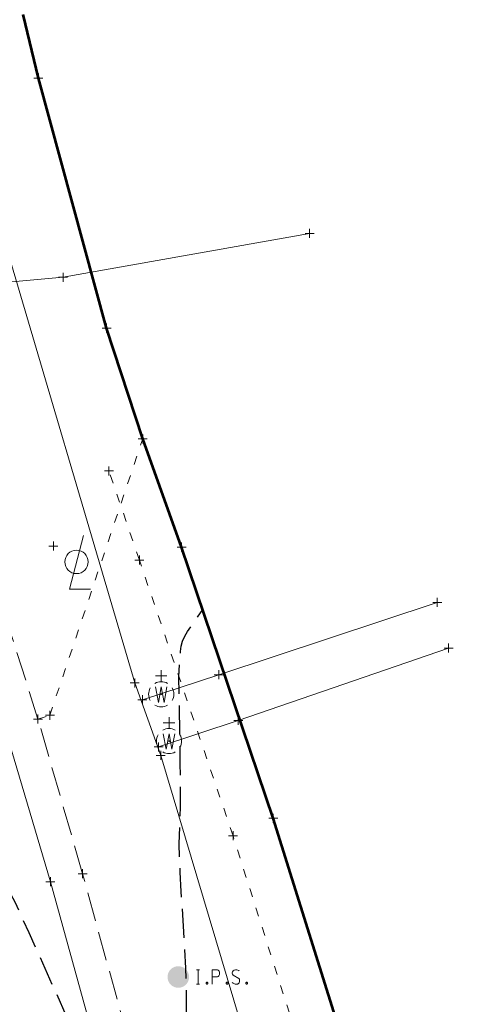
# Model space of a CAD drawing. Extents: x 2324380 to 2325559, y 691096 to 693386.
# Tile 77 of 92: x 2325109 to 2325158, y 692064 to 692173. Entities that reach past the tile are written whole.
import ezdxf

# ---------------------------------------------------------------- set-up
doc = ezdxf.new("R2010")
doc.units = 0
doc.header["$MEASUREMENT"] = 0
for name, pattern in [('DGN Style 3', [4.524868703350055, 3.232049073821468, -1.292819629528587]), ('DGN Style 5', [2.262434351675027, 0.9696147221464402, -1.292819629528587]), ('gasex', [0]), ('waterex', [0])]:
    doc.linetypes.add(name, pattern=pattern)
for name, color, linetype, lineweight in [('DT_X_Contour_Major', 132, 'DGN Style 3', 30), ('DT_X_Terrain_Ground_Line', 92, 'DGN Style 3', 13), ('LT_X_Poles', 40, 'Continuous', 0), ('PM_X_Transverse_Line', 7, 'Continuous', 0), ('PV_X_Driveway', 7, 'DGN Style 5', 0), ('PV_X_EOP', 7, 'DGN Style 3', 0), ('PV_X_Walk', 120, 'DGN Style 5', 0), ('SV_P_Mon_Cells_Set', 7, 'Continuous', 0), ('UT_X_Gas', 40, 'gasex', 0), ('UT_X_Water', 133, 'waterex', 0), ('UT_X_Water_Cells', 133, 'Continuous', 0), ('UT_X_Water_Cells (Construction)', 133, 'Continuous', 0)]:
    doc.layers.add(name, color=color, linetype=linetype, lineweight=lineweight)
doc.layers.add('SV_X_Shot_Marker (Construction)', color=40, linetype='Continuous', lineweight=0, transparency=0.5)
doc.layers.add('SV_X_Terrain_Boundary', color=7, linetype='Continuous', lineweight=53, plot=False)

# ---------------------------------------------------------------- blocks, each defined once
blk = doc.blocks.new('IPS_2')
at = {"layer": 'SV_P_Mon_Cells_Set', "linetype": 'Continuous', "lineweight": 0}
h = blk.add_hatch(color=52, dxfattribs=at)
edge = h.paths.add_edge_path()
edge.add_arc((0, 0), 0.06, 0, 360)
at = {"layer": 'SV_P_Mon_Cells_Set', "color": 52, "linetype": 'Continuous', "lineweight": 0, "flags": 128}
for points in [[(0.1009489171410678, 0.04008333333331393), (0.1185856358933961, 0.04008333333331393)], [(0.1097672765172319, -0.03991666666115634), (0.1097672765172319, 0.04008333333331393)], [(0.1880302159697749, -0.03991666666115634), (0.1880302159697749, 0.04008333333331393), (0.2144852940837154, 0.04008333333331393), (0.2172453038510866, 0.03944856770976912), (0.2210990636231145, 0.03818880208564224), (0.2227567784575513, 0.03692903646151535), (0.224405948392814, 0.03566927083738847), (0.2266105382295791, 0.03252473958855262), (0.2282682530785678, 0.02937044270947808), (0.2293705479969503, 0.02433138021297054), (0.2293705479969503, 0.01677278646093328), (0.2288151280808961, 0.01425325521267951), (0.2277128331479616, 0.01047395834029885), (0.2255082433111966, 0.006069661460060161), (0.2233036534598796, 0.004175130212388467), (0.2216544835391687, 0.002915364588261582), (0.2188944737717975, 0.001655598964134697), (0.2144852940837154, 0.00103059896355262), (0.1880302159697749, 0.00103059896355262)], [(0.3384977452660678, 0.03440950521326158), (0.3373954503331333, 0.03566927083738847), (0.3357377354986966, 0.03692903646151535), (0.3307816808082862, 0.03882356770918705), (0.3247147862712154, 0.04008333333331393), (0.3203056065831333, 0.04008333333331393), (0.3186564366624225, 0.04008333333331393), (0.3114872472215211, 0.03818880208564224), (0.3054288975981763, 0.03440950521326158), (0.3015665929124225, 0.02937044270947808), (0.30046429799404, 0.02433138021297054), (0.30046429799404, 0.02055208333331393), (0.3015665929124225, 0.01551302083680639), (0.3059757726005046, 0.01110872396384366), (0.3362931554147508, -0.007787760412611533), (0.3390446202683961, -0.0103072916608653), (0.3401469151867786, -0.01282682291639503), (0.3412492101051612, -0.01660611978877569), (0.3412492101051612, -0.02038541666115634), (0.3407023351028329, -0.02416471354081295), (0.3401469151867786, -0.02668424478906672), (0.3390446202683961, -0.0298385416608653), (0.3379423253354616, -0.03235807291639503), (0.3368400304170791, -0.03424283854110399), (0.3351908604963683, -0.03613736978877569), (0.3335331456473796, -0.03739713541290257), (0.3313285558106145, -0.03865690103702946), (0.3296793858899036, -0.03928190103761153), (0.3247147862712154, -0.03991666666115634), (0.3169987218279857, -0.03991666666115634), (0.3120426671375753, -0.03865690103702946), (0.304873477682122, -0.03424283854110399), (0.30046429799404, -0.03046354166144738)], [(0.1009489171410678, -0.03991666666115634), (0.1185856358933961, -0.03991666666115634)], [(0.1577213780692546, -0.02920377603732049), (0.1604728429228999, -0.02920377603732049), (0.1621305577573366, -0.03046354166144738), (0.1637797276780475, -0.03298307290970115), (0.1637797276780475, -0.03613736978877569), (0.1621305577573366, -0.03865690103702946), (0.1604728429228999, -0.03991666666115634), (0.1577213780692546, -0.03991666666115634), (0.1560636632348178, -0.03865690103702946), (0.1544144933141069, -0.03613736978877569), (0.1544144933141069, -0.03298307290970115), (0.1560636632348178, -0.03046354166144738), (0.1577213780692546, -0.02920377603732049)], [(0.2701554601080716, -0.02920377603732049), (0.272906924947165, -0.02920377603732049), (0.2745646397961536, -0.03046354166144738), (0.2762138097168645, -0.03298307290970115), (0.2762138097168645, -0.03613736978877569), (0.2745646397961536, -0.03865690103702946), (0.272906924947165, -0.03991666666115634), (0.2701554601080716, -0.03991666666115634), (0.2684977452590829, -0.03865690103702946), (0.266848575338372, -0.03613736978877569), (0.266848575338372, -0.03298307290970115), (0.2684977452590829, -0.03046354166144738), (0.2701554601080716, -0.02920377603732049)], [(0.379282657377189, -0.02920377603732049), (0.3820341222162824, -0.02920377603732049), (0.3836918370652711, -0.03046354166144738), (0.3853410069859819, -0.03298307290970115), (0.3853410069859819, -0.03613736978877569), (0.3836918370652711, -0.03865690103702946), (0.3820341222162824, -0.03991666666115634), (0.379282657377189, -0.03991666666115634), (0.3776249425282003, -0.03865690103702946), (0.3759757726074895, -0.03613736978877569), (0.3759757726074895, -0.03298307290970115), (0.3776249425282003, -0.03046354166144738), (0.379282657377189, -0.02920377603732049)]]:
    blk.add_lwpolyline(points, dxfattribs=at)
blk = doc.blocks.new('SVPT_478')
at = {"layer": 'SV_X_Shot_Marker (Construction)', "transparency": 33554495}
for p, q in [((-0.02499999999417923, 0), (0.02500000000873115, 0)), ((0, 0.02500000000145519), (0, -0.02500000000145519))]:
    blk.add_line(p, q, dxfattribs=at)
blk.add_point((0, 0), dxfattribs=at)
blk = doc.blocks.new('SVPT_479')
at = {"layer": 'SV_X_Shot_Marker (Construction)', "transparency": 33554495}
for p, q in [((-0.02499999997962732, 0), (0.02500000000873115, 0)), ((1.455191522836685e-11, 0.02499999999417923), (1.455191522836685e-11, -0.02500000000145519))]:
    blk.add_line(p, q, dxfattribs=at)
blk.add_point((1.455191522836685e-11, 0), dxfattribs=at)
blk = doc.blocks.new('SVPT_480')
at = {"layer": 'SV_X_Shot_Marker (Construction)', "transparency": 33554495}
for p, q in [((-0.02499999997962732, 7.275957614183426e-12), (0.02500000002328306, 7.275957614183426e-12)), ((1.455191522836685e-11, 0.02500000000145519), (1.455191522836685e-11, -0.02499999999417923))]:
    blk.add_line(p, q, dxfattribs=at)
blk.add_point((1.455191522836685e-11, 7.275957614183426e-12), dxfattribs=at)
blk = doc.blocks.new('SVPT_481')
at = {"layer": 'SV_X_Shot_Marker (Construction)', "transparency": 33554495}
for p, q in [((-0.02499999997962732, 0), (0.02500000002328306, 0)), ((1.455191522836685e-11, 0.02500000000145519), (1.455191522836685e-11, -0.02500000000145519))]:
    blk.add_line(p, q, dxfattribs=at)
blk.add_point((1.455191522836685e-11, 0), dxfattribs=at)
blk = doc.blocks.new('SVPT_482')
at = {"layer": 'SV_X_Shot_Marker (Construction)', "transparency": 33554495}
for p, q in [((-0.02500000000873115, 7.275957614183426e-12), (0.02499999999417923, 7.275957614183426e-12)), ((0, 0.02500000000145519), (0, -0.02499999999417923))]:
    blk.add_line(p, q, dxfattribs=at)
blk.add_point((0, 7.275957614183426e-12), dxfattribs=at)
blk = doc.blocks.new('SVPT_483')
at = {"layer": 'SV_X_Shot_Marker (Construction)', "transparency": 33554495}
for p, q in [((-0.02500000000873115, 7.275957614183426e-12), (0.02499999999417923, 7.275957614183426e-12)), ((0, 0.02500000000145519), (0, -0.02499999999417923))]:
    blk.add_line(p, q, dxfattribs=at)
blk.add_point((0, 7.275957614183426e-12), dxfattribs=at)
blk = doc.blocks.new('SVPT_484')
at = {"layer": 'SV_X_Shot_Marker (Construction)', "transparency": 33554495}
for p, q in [((-0.02499999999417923, 0), (0.02500000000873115, 0)), ((0, 0.02500000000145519), (0, -0.02500000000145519))]:
    blk.add_line(p, q, dxfattribs=at)
blk.add_point((0, 0), dxfattribs=at)
blk = doc.blocks.new('SVPT_487')
at = {"layer": 'SV_X_Shot_Marker (Construction)', "transparency": 33554495}
for p, q in [((-0.02499999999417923, 7.275957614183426e-12), (0.02500000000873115, 7.275957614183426e-12)), ((0, 0.02500000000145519), (0, -0.02499999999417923))]:
    blk.add_line(p, q, dxfattribs=at)
blk.add_point((0, 7.275957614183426e-12), dxfattribs=at)
blk = doc.blocks.new('SVPT_488')
at = {"layer": 'SV_X_Shot_Marker (Construction)', "transparency": 33554495}
for p, q in [((-0.02499999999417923, 0), (0.02500000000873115, 0)), ((0, 0.02500000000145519), (0, -0.02500000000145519))]:
    blk.add_line(p, q, dxfattribs=at)
blk.add_point((0, 0), dxfattribs=at)
blk = doc.blocks.new('SVPT_489')
at = {"layer": 'SV_X_Shot_Marker (Construction)', "transparency": 33554495}
for p, q in [((-0.02500000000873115, 7.275957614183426e-12), (0.02499999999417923, 7.275957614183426e-12)), ((0, 0.02500000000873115), (0, -0.02499999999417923))]:
    blk.add_line(p, q, dxfattribs=at)
blk.add_point((0, 7.275957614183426e-12), dxfattribs=at)
blk = doc.blocks.new('SVPT_490')
at = {"layer": 'SV_X_Shot_Marker (Construction)', "transparency": 33554495}
for p, q in [((-0.02499999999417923, 7.275957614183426e-12), (0.02500000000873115, 7.275957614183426e-12)), ((1.455191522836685e-11, 0.02500000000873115), (1.455191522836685e-11, -0.02499999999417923))]:
    blk.add_line(p, q, dxfattribs=at)
blk.add_point((1.455191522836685e-11, 7.275957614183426e-12), dxfattribs=at)
blk = doc.blocks.new('SVPT_491')
at = {"layer": 'SV_X_Shot_Marker (Construction)', "transparency": 33554495}
for p, q in [((-0.02499999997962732, 0), (0.02500000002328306, 0)), ((1.455191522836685e-11, 0.02500000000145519), (1.455191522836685e-11, -0.02500000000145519))]:
    blk.add_line(p, q, dxfattribs=at)
blk.add_point((1.455191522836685e-11, 0), dxfattribs=at)
blk = doc.blocks.new('SVPT_492')
at = {"layer": 'SV_X_Shot_Marker (Construction)', "transparency": 33554495}
for p, q in [((-0.02499999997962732, 0), (0.02500000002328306, 0)), ((1.455191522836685e-11, 0.02500000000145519), (1.455191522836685e-11, -0.02500000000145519))]:
    blk.add_line(p, q, dxfattribs=at)
blk.add_point((1.455191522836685e-11, 0), dxfattribs=at)
blk = doc.blocks.new('LPOLE_1')
at = {"layer": 'LT_X_Poles', "color": 52, "linetype": 'Continuous', "lineweight": 0, "flags": 128}
blk.add_lwpolyline([(0.03933333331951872, 0.1476666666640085), (-0.03941666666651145, -0.1515833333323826), (0.07874999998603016, -0.1515833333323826)], dxfattribs=at)
at = {"layer": 'LT_X_Poles', "color": 52, "linetype": 'Continuous', "lineweight": 0}
blk.add_circle((-7.800306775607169e-06, -8.24991730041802e-06), 0.06500593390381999, dxfattribs=at)
blk = doc.blocks.new('SVPT_493')
at = {"layer": 'SV_X_Shot_Marker (Construction)', "transparency": 33554495}
for p, q in [((-0.02500000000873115, 0), (0.02499999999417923, 0)), ((0, 0.02500000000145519), (0, -0.02500000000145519))]:
    blk.add_line(p, q, dxfattribs=at)
blk.add_point((0, 0), dxfattribs=at)
blk = doc.blocks.new('SVPT_498')
at = {"layer": 'SV_X_Shot_Marker (Construction)', "transparency": 33554495}
for p, q in [((-0.02499999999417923, 0), (0.02500000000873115, 0)), ((0, 0.02500000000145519), (0, -0.02499999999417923))]:
    blk.add_line(p, q, dxfattribs=at)
blk.add_point((0, 0), dxfattribs=at)
blk = doc.blocks.new('*U775', base_point=(2325132.483, 691830.4755833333, 1167.424))
at = {"layer": 'DT_X_Contour_Major', "elevation": 1169.999999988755, "flags": 128}
blk.add_lwpolyline([(2324994.653119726, 692324.2400527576), (2324995.014880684, 692323.381783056), (2325003.215445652, 692306.6115218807), (2325004.817259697, 692303.2839081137), (2325006.108173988, 692300.4883216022), (2325007.088188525, 692298.2247623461), (2325007.757303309, 692296.4932303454), (2325009.127076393, 692292.5851813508), (2325009.719749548, 692290.991899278), (2325010.4704392, 692289.1430898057), (2325011.379145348, 692287.0387529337), (2325012.445867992, 692284.6788886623), (2325015.501150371, 692278.0452140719), (2325016.513508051, 692275.8488988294), (2325017.259119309, 692274.2352090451), (2325017.737984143, 692273.2041447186), (2325017.950102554, 692272.7557058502), (2325018.160089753, 692272.3367028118), (2325018.272338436, 692272.0954125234), (2325018.451594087, 692271.6857939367), (2325018.697856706, 692271.107847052), (2325019.011126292, 692270.3615718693), (2325020.629400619, 692266.4861883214), (2325025.918914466, 692255.972171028), (2325027.060457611, 692253.7005664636), (2325028.218152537, 692251.391760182), (2325029.391999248, 692249.0457521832), (2325030.581997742, 692246.6625424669), (2325033.776862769, 692240.257714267), (2325034.869860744, 692238.0594973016), (2325035.752705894, 692236.2684675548), (2325036.425398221, 692234.884625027), (2325036.887937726, 692233.907969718), (2325037.841172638, 692231.8464718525), (2325038.225941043, 692231.0220721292), (2325038.665320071, 692230.0949963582), (2325039.159309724, 692229.0652445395), (2325039.707910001, 692227.9328166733), (2325041.243658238, 692224.7761076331), (2325041.895718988, 692223.4393505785), (2325042.700090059, 692221.7966111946), (2325043.656771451, 692219.8478894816), (2325044.765763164, 692217.5931854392), (2325047.926154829, 692211.1726648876), (2325049.102272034, 692208.784478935), (2325050.260329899, 692206.4353114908), (2325051.400328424, 692204.125162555), (2325052.52226761, 692201.8540321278), (2325055.49002632, 692195.8497089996), (2325056.541661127, 692193.70737672), (2325057.470746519, 692191.7836222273), (2325058.277282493, 692190.0784455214), (2325058.96126905, 692188.5918466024), (2325060.621833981, 692184.9190198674), (2325061.223196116, 692183.5875204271), (2325061.781858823, 692182.3476421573), (2325062.297822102, 692181.1993850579), (2325062.771085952, 692180.142749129), (2325063.976190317, 692177.4472148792), (2325064.526548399, 692176.2008818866), (2325065.273794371, 692174.4835335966), (2325066.217928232, 692172.2951700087), (2325067.358949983, 692169.6357911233), (2325070.664191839, 692161.9160936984), (2325071.763110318, 692159.3551472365), (2325072.580934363, 692157.4620809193), (2325073.117663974, 692156.236894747), (2325073.37329915, 692155.6795887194), (2325073.680200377, 692155.0839461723), (2325073.976007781, 692154.3986888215), (2325074.633254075, 692152.7896486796), (2325075.651939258, 692150.2568257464), (2325077.032063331, 692146.8002200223), (2325082.560050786, 692132.9222093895), (2325084.120894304, 692129.0037122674), (2325084.315999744, 692128.5139001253), (2325084.315999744, 692128.5139001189), (2325084.315999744, 692128.5139001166), (2325084.315999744, 692128.5139001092), (2325084.315999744, 692128.5139001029), (2325084.315999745, 692128.513900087), (2325084.315999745, 692128.5139000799), (2325084.315999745, 692128.5139000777), (2325084.315999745, 692128.5139000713), (2325084.315999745, 692128.5139000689), (2325084.315999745, 692128.5139000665), (2325084.315999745, 692128.5139000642), (2325084.315999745, 692128.5139000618), (2325084.315999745, 692128.5139000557), (2325084.315999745, 692128.5139000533), (2325084.315999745, 692128.5139000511), (2325084.315999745, 692128.5139000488), (2325084.315999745, 692128.5139000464), (2325084.315999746, 692128.5139000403), (2325084.315999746, 692128.5139000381), (2325084.315999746, 692128.5139000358), (2325084.315999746, 692128.5139000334), (2325084.315999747, 692128.5139000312), (2325084.315999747, 692128.5139000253), (2325084.315999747, 692128.513900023), (2325084.315999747, 692128.5139000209), (2325084.315999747, 692128.5139000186), (2325084.315999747, 692128.5139000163), (2325084.315999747, 692128.5139000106), (2325084.315999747, 692128.5139000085), (2325084.315999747, 692128.5139000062), (2325084.315999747, 692128.5139000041), (2325084.315999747, 692128.513900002), (2325084.315999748, 692128.5138999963), (2325084.315999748, 692128.5138999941), (2325084.315999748, 692128.5138999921), (2325084.315999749, 692128.5138999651), (2325084.316000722, 692128.5138974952), (2325089.841686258, 692114.8994543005), (2325090.90157826, 692112.2898181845), (2325091.713103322, 692110.2956712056), (2325092.276261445, 692108.917013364), (2325092.591052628, 692108.1538446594), (2325093.099339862, 692106.9393802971), (2325093.290380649, 692106.4938264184), (2325093.482287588, 692106.0680130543), (2325093.675060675, 692105.6619402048), (2325093.868699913, 692105.2756078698), (2325094.386226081, 692104.2717089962), (2325094.739674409, 692103.590586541), (2325095.411874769, 692102.3001433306), (2325096.402827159, 692100.400379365), (2325097.71253158, 692097.8912946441), (2325101.630079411, 692090.3879743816), (2325102.968573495, 692087.7814764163), (2325104.045894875, 692085.5894727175), (2325104.862043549, 692083.8119632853), (2325105.417019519, 692082.4489481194), (2325106.548725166, 692079.3669000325), (2325106.941393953, 692078.314666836), (2325107.270621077, 692077.4695033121), (2325107.536406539, 692076.8314094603), (2325107.738750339, 692076.400385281), (2325108.193744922, 692075.5270803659), (2325108.488668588, 692074.9165143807), (2325109.032193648, 692073.7397951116), (2325109.824320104, 692071.9969225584), (2325110.865047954, 692069.6878967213), (2325113.971790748, 692062.7756234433), (2325115.052875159, 692060.3674465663), (2325115.966071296, 692058.3271208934), (2325116.71137916, 692056.6546464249), (2325117.28879875, 692055.3500231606), (2325118.604733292, 692052.3614960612), (2325119.030375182, 692051.373193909), (2325119.320349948, 692050.6496827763), (2325119.474657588, 692050.1909626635), (2325119.493298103, 692049.9970335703), (2325119.362116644, 692049.832944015), (2325119.496503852, 692049.3721137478), (2325119.998051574, 692048.112690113), (2325120.866759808, 692046.0546731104), (2325122.102628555, 692043.19806274), (2325125.887825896, 692034.5156439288), (2325127.139233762, 692031.6437080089), (2325128.054559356, 692029.5397143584), (2325128.633802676, 692028.2036629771), (2325128.876963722, 692027.6355538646), (2325129.290218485, 692026.6226977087), (2325129.526543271, 692026.043834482), (2325129.608998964, 692025.8519758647), (2325129.728214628, 692025.5902895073), (2325129.884190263, 692025.2587754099), (2325130.076925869, 692024.8574335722), (2325131.062131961, 692022.8215736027), (2325130.95343738, 692024.3574001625), (2325130.922748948, 692024.6846621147), (2325130.877267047, 692025.0082365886), (2325130.816991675, 692025.3281235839), (2325130.741922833, 692025.6443231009), (2325130.522014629, 692026.4826051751), (2325130.444649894, 692026.8665766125), (2325130.377486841, 692027.3897793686), (2325130.320525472, 692028.052213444), (2325130.273765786, 692028.8538788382), (2325130.162675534, 692031.1772949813), (2325130.095674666, 692032.2207228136), (2325129.977989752, 692033.6084442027), (2325129.809620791, 692035.3404591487), (2325129.590567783, 692037.4167676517), (2325128.938847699, 692043.4126484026), (2325128.721897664, 692045.3841503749), (2325128.559837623, 692046.8017457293), (2325128.452667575, 692047.6654344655), (2325128.40038752, 692047.9752165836), (2325128.284490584, 692048.1284176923), (2325127.390146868, 692051.2214190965), (2325127.231197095, 692052.0470274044), (2325127.137637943, 692053.1982802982), (2325127.109469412, 692054.6751777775), (2325127.1466915, 692056.4777198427), (2325127.333137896, 692061.7186914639), (2325127.376213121, 692063.7301159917), (2325127.365604, 692065.8336608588), (2325127.301310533, 692068.0293260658), (2325127.18333272, 692070.3171116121), (2325126.797146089, 692076.5407001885), (2325126.675113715, 692078.6829502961), (2325126.598656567, 692080.4420091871), (2325126.567774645, 692081.8178768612), (2325126.582467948, 692082.8105533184), (2325126.682417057, 692084.9467689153), (2325126.710933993, 692085.9086184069), (2325126.721522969, 692087.1920051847), (2325126.714183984, 692088.7969292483), (2325126.688917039, 692090.7233905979), (2325126.529172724, 692100.4637972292), (2325126.707059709, 692103.2395781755), (2325126.785475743, 692103.8248835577), (2325126.944486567, 692104.3911792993), (2325127.18409218, 692104.9384653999), (2325127.504292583, 692105.4667418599), (2325129.186615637, 692107.8876761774)], dxfattribs=at)
blk = doc.blocks.new('SVPT_693')
at = {"layer": 'SV_X_Shot_Marker (Construction)', "transparency": 33554495}
for p, q in [((-0.02500000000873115, 0), (0.02499999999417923, 0)), ((0, 0.02500000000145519), (0, -0.02499999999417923))]:
    blk.add_line(p, q, dxfattribs=at)
blk.add_point((0, 0), dxfattribs=at)
blk = doc.blocks.new('SVPT_694')
at = {"layer": 'SV_X_Shot_Marker (Construction)', "transparency": 33554495}
for p, q in [((-0.02499999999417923, 7.275957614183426e-12), (0.02499999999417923, 7.275957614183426e-12)), ((0, 0.02500000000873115), (0, -0.02499999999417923))]:
    blk.add_line(p, q, dxfattribs=at)
blk.add_point((0, 7.275957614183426e-12), dxfattribs=at)
blk = doc.blocks.new('SVPT_695')
at = {"layer": 'SV_X_Shot_Marker (Construction)', "transparency": 33554495}
for p, q in [((-0.02499999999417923, 0), (0.02499999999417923, 0)), ((0, 0.02500000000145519), (0, -0.02500000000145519))]:
    blk.add_line(p, q, dxfattribs=at)
blk.add_point((0, 0), dxfattribs=at)
blk = doc.blocks.new('SVPT_696')
at = {"layer": 'SV_X_Shot_Marker (Construction)', "transparency": 33554495}
for p, q in [((-0.02499999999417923, 0), (0.02500000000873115, 0)), ((1.455191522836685e-11, 0.02499999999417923), (1.455191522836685e-11, -0.02500000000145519))]:
    blk.add_line(p, q, dxfattribs=at)
blk.add_point((1.455191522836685e-11, 0), dxfattribs=at)
blk = doc.blocks.new('SVPT_697')
at = {"layer": 'SV_X_Shot_Marker (Construction)', "transparency": 33554495}
for p, q in [((-0.02499999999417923, 0), (0.02499999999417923, 0)), ((0, 0.02500000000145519), (0, -0.02500000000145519))]:
    blk.add_line(p, q, dxfattribs=at)
blk.add_point((0, 0), dxfattribs=at)
blk = doc.blocks.new('SVPT_698')
at = {"layer": 'SV_X_Shot_Marker (Construction)', "transparency": 33554495}
for p, q in [((-0.02499999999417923, 0), (0.02500000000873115, 0)), ((0, 0.02500000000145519), (0, -0.02499999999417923))]:
    blk.add_line(p, q, dxfattribs=at)
blk.add_point((0, 0), dxfattribs=at)
blk = doc.blocks.new('SVPT_699')
at = {"layer": 'SV_X_Shot_Marker (Construction)', "transparency": 33554495}
for p, q in [((1.455191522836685e-11, 0.02499999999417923), (1.455191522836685e-11, -0.02500000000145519)), ((-0.02499999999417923, -7.275957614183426e-12), (0.02500000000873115, -7.275957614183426e-12))]:
    blk.add_line(p, q, dxfattribs=at)
blk.add_point((1.455191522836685e-11, -7.275957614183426e-12), dxfattribs=at)
blk = doc.blocks.new('WGV_3')
at = {"layer": 'UT_X_Water_Cells', "color": 133, "linetype": 'Continuous', "lineweight": 0}
for p, q in [((-1.455191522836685e-11, 0.07000000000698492), (-1.455191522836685e-11, 0.1335833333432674)), ((0.0317499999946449, 0.1018333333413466), (-0.03183333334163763, 0.1018333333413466))]:
    blk.add_line(p, q, dxfattribs=at)
at = {"layer": 'UT_X_Water_Cells', "color": 133, "linetype": 'Continuous', "lineweight": 0, "flags": 128}
blk.add_lwpolyline([(-0.03183333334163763, 0.04100000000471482), (-0.01591666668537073, -0.0451666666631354), (-1.455191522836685e-11, 0.04100000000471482), (0.01599999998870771, -0.0451666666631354), (0.03183333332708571, 0.04100000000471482)], dxfattribs=at)
at = {"layer": 'UT_X_Water_Cells', "color": 133, "linetype": 'Continuous', "lineweight": 0}
for start, end in [(60.0183611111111, 120.0157416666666), (330.0183611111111, 29.98163888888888), (239.9842583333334, 299.9816388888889)]:
    blk.add_arc((-2.126363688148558e-05, 7.501005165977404e-05), 0.07000065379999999, start, end, dxfattribs=at)
at = {"layer": 'UT_X_Water_Cells', "color": 133, "linetype": 'Continuous', "lineweight": 0, "extrusion": (0, 0, -1)}
blk.add_arc((2.126363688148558e-05, 7.501005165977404e-05), 0.07000065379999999, 330.0183611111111, 29.98163888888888, dxfattribs=at)
at = {"layer": 'UT_X_Water_Cells (Construction)', "color": 133, "linetype": 'Continuous', "lineweight": 30}
blk.add_point((-1.455191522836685e-11, 7.275957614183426e-12), dxfattribs=at)
blk = doc.blocks.new('WGV_4')
at = {"layer": 'UT_X_Water_Cells', "color": 133, "linetype": 'Continuous', "lineweight": 0}
for p, q in [((1.455191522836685e-11, 0.07000000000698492), (1.455191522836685e-11, 0.1335833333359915)), ((0.03175000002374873, 0.1018333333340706), (-0.0318333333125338, 0.1018333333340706))]:
    blk.add_line(p, q, dxfattribs=at)
at = {"layer": 'UT_X_Water_Cells', "color": 133, "linetype": 'Continuous', "lineweight": 0, "flags": 128}
blk.add_lwpolyline([(-0.0318333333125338, 0.04100000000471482), (-0.01591666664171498, -0.0451666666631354), (1.455191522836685e-11, 0.04100000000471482), (0.01600000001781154, -0.0451666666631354), (0.03183333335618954, 0.04100000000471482)], dxfattribs=at)
at = {"layer": 'UT_X_Water_Cells', "color": 133, "linetype": 'Continuous', "lineweight": 0}
for start, end in [(60.0183611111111, 120.0157416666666), (330.0183611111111, 29.98163888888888), (239.9842583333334, 299.9816388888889)]:
    blk.add_arc((-2.126411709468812e-05, 7.501005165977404e-05), 0.07000065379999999, start, end, dxfattribs=at)
at = {"layer": 'UT_X_Water_Cells', "color": 133, "linetype": 'Continuous', "lineweight": 0, "extrusion": (0, 0, -1)}
blk.add_arc((2.126411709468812e-05, 7.501005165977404e-05), 0.07000065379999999, 330.0183611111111, 29.98163888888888, dxfattribs=at)
at = {"layer": 'UT_X_Water_Cells (Construction)', "color": 133, "linetype": 'Continuous', "lineweight": 30}
blk.add_point((1.455191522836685e-11, 7.275957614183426e-12), dxfattribs=at)
blk = doc.blocks.new('SVPT_700')
at = {"layer": 'SV_X_Shot_Marker (Construction)', "transparency": 33554495}
for p, q in [((-0.02499999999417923, 0), (0.02499999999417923, 0)), ((0, 0.02499999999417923), (0, -0.02500000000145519))]:
    blk.add_line(p, q, dxfattribs=at)
blk.add_point((0, 0), dxfattribs=at)
blk = doc.blocks.new('SVPT_743')
at = {"layer": 'SV_X_Shot_Marker (Construction)', "transparency": 33554495}
for p, q in [((-0.02499999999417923, 0), (0.02500000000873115, 0)), ((1.455191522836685e-11, 0.02500000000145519), (1.455191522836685e-11, -0.02500000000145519))]:
    blk.add_line(p, q, dxfattribs=at)
blk.add_point((1.455191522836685e-11, 0), dxfattribs=at)
blk = doc.blocks.new('SVPT_744')
at = {"layer": 'SV_X_Shot_Marker (Construction)', "transparency": 33554495}
for p, q in [((-0.02499999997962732, 0), (0.02500000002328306, 0)), ((1.455191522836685e-11, 0.02500000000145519), (1.455191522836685e-11, -0.02500000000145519))]:
    blk.add_line(p, q, dxfattribs=at)
blk.add_point((1.455191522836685e-11, 0), dxfattribs=at)

msp = doc.modelspace()

# ---------------------------------------------------------------- linework, layer by layer
at = {"layer": 'PM_X_Transverse_Line'}
msp.add_polyline3d([(2325119.986, 692049.571, 1170.103), (2325112.237, 692077.635100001, 1170.265), (2325103.347, 692107.5253000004, 1170.445), (2325096.487, 692131.327100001, 1170.525), (2325087.35, 692159.1671999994, 1170.707), (2325078.821, 692186.2121999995, 1170.848), (2325070.066, 692212.5161999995, 1170.966), (2325061.8, 692237.434100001, 1171.172), (2325045.086, 692283.6725, 1171.527), (2325035.685, 692308.591399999, 1171.68), (2325025.65, 692334.4493000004, 1171.9)], dxfattribs=at)
at = {"layer": 'PV_X_Driveway'}
msp.add_polyline3d([(2325110.856, 692095.713399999, 1170.443), (2325112.176, 692096.1375000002, 1170.547999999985), (2325122.507, 692126.8608000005, 1170.38), (2325118.497, 692139.1796999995, 1170.531), (2325110.908, 692166.9908000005, 1170.783), (2325109.19, 692174.0393000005, 1170.829)], dxfattribs=at)
at = {"layer": 'PV_X_EOP'}
msp.add_polyline3d([(2325123.251, 692051.464100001, 1170.181), (2325115.822, 692078.5131999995, 1170.385), (2325110.856, 692095.713399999, 1170.443), (2325106.461, 692109.5715, 1170.544), (2325099.731, 692132.1311999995, 1170.646), (2325090.501, 692160.5763000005, 1170.763), (2325082.221, 692186.8363000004, 1170.925), (2325072.769, 692213.8263000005, 1171.041), (2325064.191, 692238.401100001, 1171.221), (2325059.925, 692251.000100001, 1171.305), (2325055.338, 692262.566, 1171.38), (2325047.318, 692284.593600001, 1171.594), (2325037.781, 692309.7054999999, 1171.709), (2325028.398, 692335.512399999, 1171.873)], dxfattribs=at)
at = {"layer": 'PV_X_Walk'}
for points in [[(2325150.345, 692042.8055, 1169.021), (2325145.287, 692058.319600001, 1169.232), (2325137.022, 692084.693600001, 1169.65), (2325126.836, 692114.8458999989, 1170.105), (2325122.507, 692126.8608000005, 1170.38)], [(2325145.407, 692042.338399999, 1169.159), (2325140.889, 692056.5495, 1169.331), (2325132.558, 692082.7345, 1169.782), (2325122.132, 692113.3948000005, 1170.159), (2325118.749, 692123.3034999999, 1170.375)]]:
    msp.add_polyline3d(points, dxfattribs=at)
at = {"layer": 'SV_X_Terrain_Boundary'}
msp.add_polyline3d([(2325145.287, 692058.319600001, 1169.232), (2325137.022, 692084.693600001, 1169.65), (2325126.836, 692114.8458999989, 1170.105), (2325122.507, 692126.8608000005, 1170.38), (2325118.497, 692139.1796999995, 1170.531), (2325110.908, 692166.9908000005, 1170.783), (2325109.19, 692174.0393000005, 1170.829)], dxfattribs=at)
at = {"layer": 'UT_X_Gas'}
msp.add_polyline3d([(2325064.332, 692139.6699999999, 1169.128), (2325096.071, 692143.242, 1170.664), (2325113.643, 692144.835, 1170.48), (2325141.061, 692149.709, 1170.434)], dxfattribs=at)
at = {"layer": 'UT_X_Water', "extrusion": (-0.2895958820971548, 0.9063486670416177, 0.3076789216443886), "elevation": -45703.92957034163, "flags": 128}
msp.add_lwpolyline([(-2425493.303938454, 16007.68151697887), (-2425467.687917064, 16008.53281314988), (-2425458.762471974, 16008.73565285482)], dxfattribs=at)
at = {"layer": 'UT_X_Water', "extrusion": (-0.2561435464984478, 0.8132901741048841, 0.5224457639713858), "elevation": -32082.19975081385, "flags": 128}
msp.add_lwpolyline([(-2425639.080988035, 21029.38815412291), (-2425648.414101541, 21029.12662347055), (-2425673.143870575, 21027.87409101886)], dxfattribs=at)
at = {"layer": 'UT_X_Water'}
msp.add_polyline3d([(2324934.924, 692571.201, 1173.776), (2324956.29, 692529.581, 1172.913), (2324976.211, 692488.002, 1172.78), (2324991.943, 692453.329, 1172.33), (2325012.404, 692405.821, 1171.676), (2325031.937, 692356.272, 1171.747), (2325051.278, 692307.987, 1171.231), (2325065.925, 692268.222, 1171.107), (2325079.639, 692231.198, 1170.957), (2325091.061, 692197.409, 1170.814), (2325105.979, 692152.664, 1170.524), (2325121.62, 692099.726, 1170.153), (2325124.52, 692091.666, 1170.002), (2325134.639, 692057.745, 1169.371)], dxfattribs=at)

# ---------------------------------------------------------------- block references
at = {"layer": 'DT_X_Terrain_Ground_Line'}
msp.add_blockref('*U775', (2325132.483, 691830.4755833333, 1167.424), dxfattribs=at)
at = {"layer": 'LT_X_Poles', "color": 52, "linetype": 'Continuous', "lineweight": 0, "xscale": 20, "yscale": 20, "zscale": 20}
msp.add_blockref('LPOLE_1', (2325115.14, 692113.1898000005, 1170.388), dxfattribs=at)
at = {"layer": 'SV_P_Mon_Cells_Set', "color": 52, "linetype": 'Continuous', "lineweight": 0, "xscale": 20, "yscale": 20, "zscale": 20}
msp.add_blockref('IPS_2', (2325126.466, 692067.0363000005, 1170.008), dxfattribs=at)
at = {"layer": 'SV_X_Shot_Marker (Construction)', "transparency": 33554495, "xscale": 20, "yscale": 20, "zscale": 20}
for name, p in [('SVPT_498', (2325110.908, 692166.9908000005, 1170.783)), ('SVPT_744', (2325141.061, 692149.709, 1170.434)), ('SVPT_743', (2325113.643, 692144.835, 1170.48)), ('SVPT_493', (2325118.497, 692139.1796999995, 1170.531)), ('SVPT_491', (2325122.507, 692126.8608000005, 1170.38)), ('SVPT_492', (2325122.507, 692126.8608000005, 1170.38)), ('SVPT_490', (2325118.749, 692123.3034999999, 1170.375)), ('SVPT_487', (2325112.574, 692114.956899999, 1170.586)), ('SVPT_489', (2325126.836, 692114.8458999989, 1170.105)), ('SVPT_488', (2325122.132, 692113.3948000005, 1170.159)), ('SVPT_697', (2325155.278, 692108.683, 1169.017)), ('SVPT_696', (2325156.525, 692103.611, 1168.681)), ('SVPT_698', (2325130.957, 692100.637, 1169.827)), ('SVPT_700', (2325121.62, 692099.726, 1170.153)), ('SVPT_699', (2325122.474, 692097.861, 1170.02)), ('SVPT_484', (2325112.176, 692096.1375, 1170.548)), ('SVPT_482', (2325110.856, 692095.713399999, 1170.443)), ('SVPT_483', (2325110.856, 692095.713399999, 1170.443)), ('SVPT_695', (2325133.134, 692095.558, 1169.749)), ('SVPT_694', (2325124.273, 692092.624, 1169.972)), ('SVPT_693', (2325124.52, 692091.666, 1170.002)), ('SVPT_478', (2325137.022, 692084.693600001, 1169.65)), ('SVPT_479', (2325132.558, 692082.7345, 1169.782)), ('SVPT_481', (2325112.237, 692077.635100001, 1170.265)), ('SVPT_480', (2325115.822, 692078.5131999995, 1170.385))]:
    msp.add_blockref(name, p, dxfattribs=at)
at = {"layer": 'UT_X_Water_Cells', "color": 133, "linetype": 'Continuous', "lineweight": 0, "xscale": 20, "yscale": 20, "zscale": 20}
for name, p in [('WGV_3', (2325124.566, 692098.4689999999, 1170.032)), ('WGV_4', (2325125.436, 692093.271, 1169.922))]:
    msp.add_blockref(name, p, dxfattribs=at)

doc.saveas('drawing.dxf')
